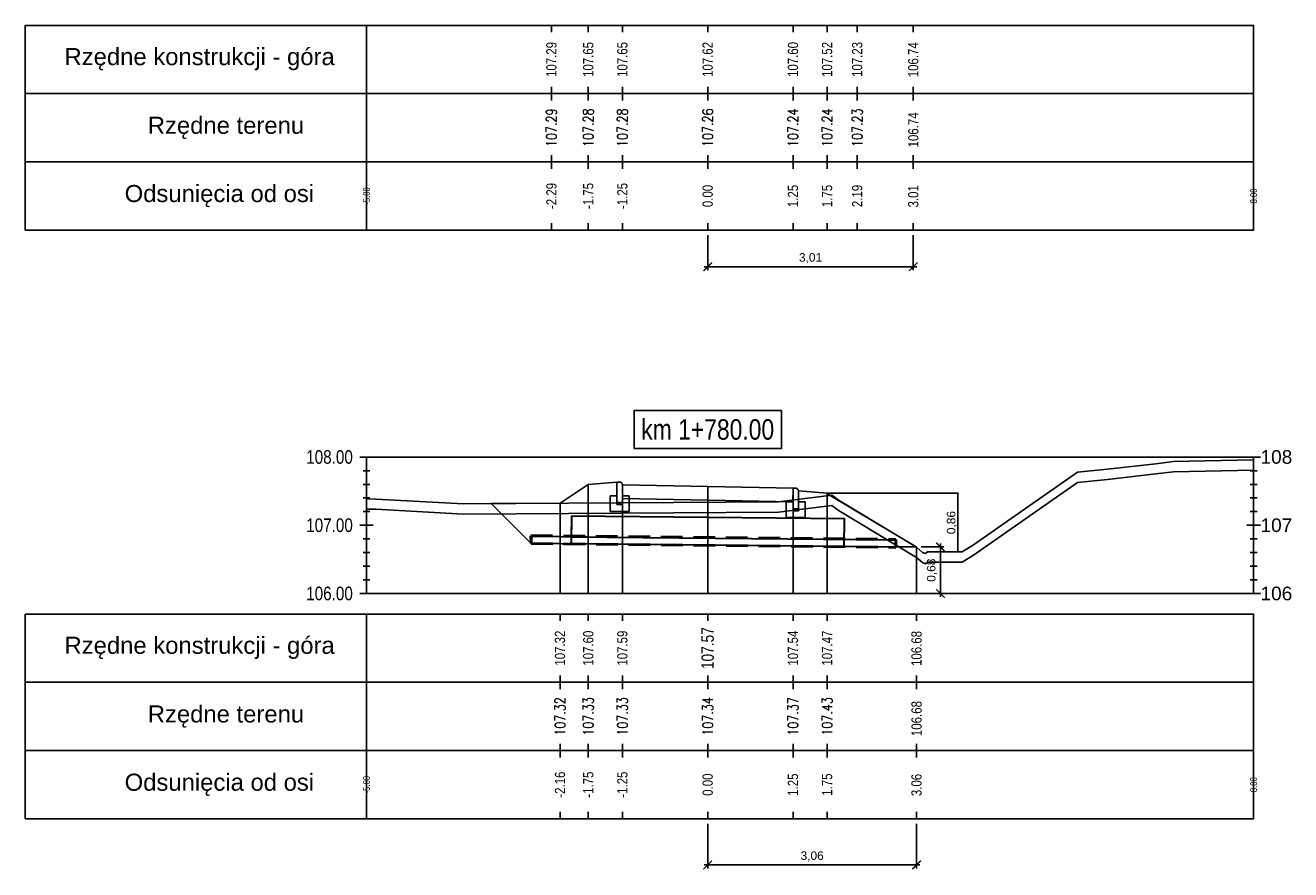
# Model space of a CAD drawing. Extents: x 7537626 to 7538805, y 5722894 to 5725486.
# Tile 85 of 90: x 7538702 to 7538721, y 5725457 to 5725469. Entities that reach past the tile are written whole.
import ezdxf

# ---------------------------------------------------------------- set-up
doc = ezdxf.new("R2010")
doc.units = 0
doc.header["$PDMODE"] = 35
doc.header["$PDSIZE"] = 0.3
doc.linetypes.add('HIDDEN', pattern=[9.525, 6.35, -3.175])
for name, color, linetype in [('C-DROGI-PROFILE', 7, 'Continuous'), ('C-DROGI-PROFILE-ETYKIETY', 7, 'Continuous'), ('C-DROGI-PRZEKROJE-ETYKIETY', 7, 'Continuous'), ('C-POPRZECZKA-przekrój', 2, 'Continuous'), ('C-POPRZECZKA-widok', 1, 'Continuous')]:
    doc.layers.add(name, color=color, linetype=linetype)
for name, color, linetype, true_color in [('C-humus', 7, 'Continuous', 0x003df5), ('C-Teren', 7, 'Continuous', 0x005716), ('poprzeczki', 7, 'Continuous', 0x0000d6)]:
    doc.layers.add(name, color=color, linetype=linetype, true_color=true_color)
doc.layers.add('Pom-plan', color=4, linetype='Continuous', plot=False)
doc.styles.add('2mm08', font='arial.ttf', dxfattribs={"width": 0.8})
doc.styles.add('opis_50', font='arial.ttf', dxfattribs={"height": 0.125})
doc.styles.get("Standard").update_dxf_attribs({"font": 'arial.ttf'})
doc.dimstyles.new('OPIS_50', dxfattribs={"dimscale": 0.5, "dimtxt": 0.125, "dimasz": 0.25, "dimexe": 0.1, "dimexo": 0.15, "dimgap": 0.1, "dimtad": 1, "dimzin": 0, "dimtxsty": 'opis_50', "dimblk": 'ARCHTICK', "dimcen": 0.15, "dimdle": 0.1, "dimaunit": 2, "dimadec": 4, "dimazin": 0, "dimtfac": 1, "dimtmove": 0, "dimatfit": 3, "dimfxl": 1, "dimarcsym": 0})

# ---------------------------------------------------------------- blocks, each defined once
blk = doc.blocks.new('_ArchTick')
at = {"color": 0, "linetype": 'ByBlock', "const_width": 0.15}
blk.add_lwpolyline([(-0.5, -0.5), (0.5, 0.5)], dxfattribs=at)
blk = doc.blocks.new('*D31')
at = {"layer": 'Defpoints', "color": 0, "transparency": 16777216}
for p in [(7538714.223, 5725462.256), (7538715.836, 5725461.396), (7538716.136, 5725461.396)]:
    blk.add_point(p, dxfattribs=at)
at = {"layer": 'poprzeczki', "color": 0, "lineweight": -2, "transparency": 16777216}
for p, q in [((7538714.238, 5725462.256), (7538716.146, 5725462.256)), ((7538716.136, 5725462.266), (7538716.136, 5725461.386)), ((7538715.851, 5725461.396), (7538716.146, 5725461.396))]:
    blk.add_line(p, q, dxfattribs=at)
at = {"layer": 'poprzeczki', "color": 0, "lineweight": -2, "transparency": 16777216, "xscale": 0.025, "yscale": 0.025, "zscale": 0.025}
for p, rotation in [((7538716.136, 5725462.256), 90), ((7538716.136, 5725461.396), 270)]:
    blk.add_blockref('_ArchTick', p, dxfattribs=dict(at, rotation=rotation))
at = {"layer": 'poprzeczki', "color": 0, "transparency": 16777216, "insert": (7538716.051, 5725461.826), "char_height": 0.125, "attachment_point": 5, "rotation": 90, "style": 'opis_50'}
blk.add_mtext('0,86', dxfattribs=at)
blk = doc.blocks.new('geokrata')
at = {"layer": 'C-POPRZECZKA-przekrój', "color": 172, "linetype": 'HIDDEN', "lineweight": 50, "ltscale": 0.05, "true_color": 0x0000cc}
for p, q in [((7538464.885, 5725469.743), (7538470.234, 5725469.689)), ((7538464.887, 5725469.627), (7538470.233, 5725469.573))]:
    blk.add_line(p, q, dxfattribs=at)
at = {"layer": 'C-POPRZECZKA-przekrój', "color": 98, "linetype": 'Continuous', "lineweight": 30, "true_color": 0x006100}
for p, q in [((7538464.892, 5725469.735), (7538465.726, 5725469.726)), ((7538464.893, 5725469.635), (7538465.725, 5725469.626)), ((7538469.225, 5725469.591), (7538470.225, 5725469.581))]:
    blk.add_line(p, q, dxfattribs=at)
for points in [[(7538467.479, 5725470.009), (7538465.479, 5725470.029), (7538465.475, 5725469.629), (7538469.475, 5725469.589), (7538469.479, 5725469.989), (7538467.479, 5725470.009), (7538465.479, 5725470.029), (7538465.476, 5725469.729), (7538470.226, 5725469.681)], [(7538464.892, 5725469.735), (7538464.893, 5725469.635)], [(7538470.225, 5725469.581), (7538470.226, 5725469.681)]]:
    blk.add_lwpolyline(points, dxfattribs=at)
at = {"layer": 'C-POPRZECZKA-przekrój', "color": 172, "linetype": 'HIDDEN', "lineweight": 50, "ltscale": 0.05, "true_color": 0x0000cc}
for points in [[(7538464.885, 5725469.743), (7538464.887, 5725469.627)], [(7538470.233, 5725469.573), (7538470.234, 5725469.689)]]:
    blk.add_lwpolyline(points, dxfattribs=at)
blk = doc.blocks.new('*D266')
at = {"layer": 'Defpoints', "color": 0, "transparency": 16777216}
for p in [(7538712.473, 5725457.486), (7538715.533, 5725457.486), (7538715.533, 5725456.809)]:
    blk.add_point(p, dxfattribs=at)
at = {"layer": 'Pom-plan', "color": 0, "lineweight": -2, "transparency": 16777216}
for p, q in [((7538712.473, 5725457.411), (7538712.473, 5725456.759)), ((7538715.533, 5725457.411), (7538715.533, 5725456.759)), ((7538712.423, 5725456.809), (7538715.583, 5725456.809))]:
    blk.add_line(p, q, dxfattribs=at)
at = {"layer": 'Pom-plan', "color": 0, "lineweight": -2, "transparency": 16777216, "xscale": 0.125, "yscale": 0.125, "zscale": 0.125, "rotation": 180}
blk.add_blockref('_ArchTick', (7538712.473, 5725456.809), dxfattribs=at)
at = {"layer": 'Pom-plan', "color": 0, "lineweight": -2, "transparency": 16777216, "xscale": 0.125, "yscale": 0.125, "zscale": 0.125}
blk.add_blockref('_ArchTick', (7538715.533, 5725456.809), dxfattribs=at)
at = {"layer": 'Pom-plan', "color": 0, "transparency": 16777216, "insert": (7538714.003, 5725456.934), "char_height": 0.125, "attachment_point": 5, "style": 'opis_50'}
blk.add_mtext('3,06', dxfattribs=at)
blk = doc.blocks.new('*D267')
at = {"layer": 'Defpoints', "color": 0, "transparency": 16777216}
for p in [(7538715.528, 5725461.469), (7538715.533, 5725460.786), (7538715.884, 5725460.786)]:
    blk.add_point(p, dxfattribs=at)
at = {"layer": 'Pom-plan', "color": 0, "lineweight": -2, "transparency": 16777216}
for p, q in [((7538715.603, 5725461.469), (7538715.934, 5725461.469)), ((7538715.884, 5725461.519), (7538715.884, 5725460.736)), ((7538715.608, 5725460.786), (7538715.934, 5725460.786))]:
    blk.add_line(p, q, dxfattribs=at)
at = {"layer": 'Pom-plan', "color": 0, "lineweight": -2, "transparency": 16777216, "xscale": 0.125, "yscale": 0.125, "zscale": 0.125}
for p, rotation in [((7538715.884, 5725461.469), 90), ((7538715.884, 5725460.786), 270)]:
    blk.add_blockref('_ArchTick', p, dxfattribs=dict(at, rotation=rotation))
at = {"layer": 'Pom-plan', "color": 0, "transparency": 16777216, "insert": (7538715.759, 5725461.128), "char_height": 0.125, "attachment_point": 5, "rotation": 90, "style": 'opis_50'}
blk.add_mtext('0,68', dxfattribs=at)
blk = doc.blocks.new('*D268')
at = {"layer": 'Defpoints', "color": 0, "transparency": 16777216}
for p in [(7538712.473, 5725466.111), (7538715.486, 5725466.111), (7538715.486, 5725465.574)]:
    blk.add_point(p, dxfattribs=at)
at = {"layer": 'Pom-plan', "color": 0, "lineweight": -2, "transparency": 16777216}
for p, q in [((7538712.473, 5725466.036), (7538712.473, 5725465.524)), ((7538715.486, 5725466.036), (7538715.486, 5725465.524)), ((7538712.423, 5725465.574), (7538715.536, 5725465.574))]:
    blk.add_line(p, q, dxfattribs=at)
at = {"layer": 'Pom-plan', "color": 0, "lineweight": -2, "transparency": 16777216, "xscale": 0.125, "yscale": 0.125, "zscale": 0.125, "rotation": 180}
blk.add_blockref('_ArchTick', (7538712.473, 5725465.574), dxfattribs=at)
at = {"layer": 'Pom-plan', "color": 0, "lineweight": -2, "transparency": 16777216, "xscale": 0.125, "yscale": 0.125, "zscale": 0.125}
blk.add_blockref('_ArchTick', (7538715.486, 5725465.574), dxfattribs=at)
at = {"layer": 'Pom-plan', "color": 0, "transparency": 16777216, "insert": (7538713.98, 5725465.699), "char_height": 0.125, "attachment_point": 5, "style": 'opis_50'}
blk.add_mtext('3,01', dxfattribs=at)

msp = doc.modelspace()

# ---------------------------------------------------------------- linework, layer by layer
at = {"layer": 'C-DROGI-PROFILE', "color": 7, "linetype": 'Continuous', "lineweight": -3}
for p, q in [((7538710.183, 5725469.111), (7538710.183, 5725469.011)), ((7538710.723, 5725469.111), (7538710.723, 5725469.011)), ((7538711.223, 5725469.111), (7538711.223, 5725469.011)), ((7538712.473, 5725469.111), (7538712.473, 5725469.011)), ((7538713.723, 5725469.111), (7538713.723, 5725469.011)), ((7538714.223, 5725469.111), (7538714.223, 5725469.011)), ((7538714.664, 5725469.111), (7538714.664, 5725469.011)), ((7538715.486, 5725469.111), (7538715.486, 5725469.011)), ((7538710.183, 5725468.111), (7538710.183, 5725468.211)), ((7538710.723, 5725468.111), (7538710.723, 5725468.211)), ((7538711.223, 5725468.111), (7538711.223, 5725468.211)), ((7538712.473, 5725468.111), (7538712.473, 5725468.211)), ((7538713.723, 5725468.111), (7538713.723, 5725468.211)), ((7538714.223, 5725468.111), (7538714.223, 5725468.211)), ((7538714.664, 5725468.111), (7538714.664, 5725468.211)), ((7538715.486, 5725468.111), (7538715.486, 5725468.211)), ((7538710.183, 5725468.111), (7538710.183, 5725468.011)), ((7538710.723, 5725468.111), (7538710.723, 5725468.011)), ((7538711.223, 5725468.111), (7538711.223, 5725468.011)), ((7538712.473, 5725468.111), (7538712.473, 5725468.011)), ((7538713.723, 5725468.111), (7538713.723, 5725468.011)), ((7538714.223, 5725468.111), (7538714.223, 5725468.011)), ((7538714.664, 5725468.111), (7538714.664, 5725468.011)), ((7538715.486, 5725468.111), (7538715.486, 5725468.011)), ((7538710.183, 5725467.111), (7538710.183, 5725467.211)), ((7538710.183, 5725467.111), (7538710.183, 5725467.011)), ((7538710.723, 5725467.111), (7538710.723, 5725467.211)), ((7538710.723, 5725467.111), (7538710.723, 5725467.011)), ((7538711.223, 5725467.111), (7538711.223, 5725467.211)), ((7538711.223, 5725467.111), (7538711.223, 5725467.011)), ((7538712.473, 5725467.111), (7538712.473, 5725467.211)), ((7538712.473, 5725467.111), (7538712.473, 5725467.011)), ((7538713.723, 5725467.111), (7538713.723, 5725467.211)), ((7538713.723, 5725467.111), (7538713.723, 5725467.011)), ((7538714.223, 5725467.111), (7538714.223, 5725467.211)), ((7538714.223, 5725467.111), (7538714.223, 5725467.011)), ((7538714.664, 5725467.111), (7538714.664, 5725467.211)), ((7538714.664, 5725467.111), (7538714.664, 5725467.011)), ((7538715.486, 5725467.111), (7538715.486, 5725467.211)), ((7538715.486, 5725467.111), (7538715.486, 5725467.011)), ((7538710.183, 5725466.111), (7538710.183, 5725466.211)), ((7538710.723, 5725466.111), (7538710.723, 5725466.211)), ((7538711.223, 5725466.111), (7538711.223, 5725466.211)), ((7538712.473, 5725466.111), (7538712.473, 5725466.211)), ((7538713.723, 5725466.111), (7538713.723, 5725466.211)), ((7538714.223, 5725466.111), (7538714.223, 5725466.211)), ((7538714.664, 5725466.111), (7538714.664, 5725466.211)), ((7538715.486, 5725466.111), (7538715.486, 5725466.211)), ((7538710.309, 5725460.486), (7538710.309, 5725460.386)), ((7538710.723, 5725460.486), (7538710.723, 5725460.386)), ((7538711.223, 5725460.486), (7538711.223, 5725460.386)), ((7538712.473, 5725460.486), (7538712.473, 5725460.386)), ((7538713.723, 5725460.486), (7538713.723, 5725460.386)), ((7538714.223, 5725460.486), (7538714.223, 5725460.386)), ((7538715.533, 5725460.486), (7538715.533, 5725460.386)), ((7538710.309, 5725459.486), (7538710.309, 5725459.586)), ((7538710.723, 5725459.486), (7538710.723, 5725459.586)), ((7538711.223, 5725459.486), (7538711.223, 5725459.586)), ((7538712.473, 5725459.486), (7538712.473, 5725459.586)), ((7538713.723, 5725459.486), (7538713.723, 5725459.586)), ((7538714.223, 5725459.486), (7538714.223, 5725459.586)), ((7538715.533, 5725459.486), (7538715.533, 5725459.586)), ((7538710.309, 5725459.486), (7538710.309, 5725459.386)), ((7538710.723, 5725459.486), (7538710.723, 5725459.386)), ((7538711.223, 5725459.486), (7538711.223, 5725459.386)), ((7538712.473, 5725459.486), (7538712.473, 5725459.386)), ((7538713.723, 5725459.486), (7538713.723, 5725459.386)), ((7538714.223, 5725459.486), (7538714.223, 5725459.386)), ((7538715.533, 5725459.486), (7538715.533, 5725459.386)), ((7538710.309, 5725458.486), (7538710.309, 5725458.586)), ((7538710.723, 5725458.486), (7538710.723, 5725458.586)), ((7538711.223, 5725458.486), (7538711.223, 5725458.586)), ((7538712.473, 5725458.486), (7538712.473, 5725458.586)), ((7538713.723, 5725458.486), (7538713.723, 5725458.586)), ((7538714.223, 5725458.486), (7538714.223, 5725458.586)), ((7538715.533, 5725458.486), (7538715.533, 5725458.586)), ((7538710.309, 5725458.486), (7538710.309, 5725458.386)), ((7538710.723, 5725458.486), (7538710.723, 5725458.386)), ((7538711.223, 5725458.486), (7538711.223, 5725458.386)), ((7538712.473, 5725458.486), (7538712.473, 5725458.386)), ((7538713.723, 5725458.486), (7538713.723, 5725458.386)), ((7538714.223, 5725458.486), (7538714.223, 5725458.386)), ((7538715.533, 5725458.486), (7538715.533, 5725458.386)), ((7538710.309, 5725457.486), (7538710.309, 5725457.586)), ((7538710.723, 5725457.486), (7538710.723, 5725457.586)), ((7538711.223, 5725457.486), (7538711.223, 5725457.586)), ((7538712.473, 5725457.486), (7538712.473, 5725457.586)), ((7538713.723, 5725457.486), (7538713.723, 5725457.586)), ((7538714.223, 5725457.486), (7538714.223, 5725457.586)), ((7538715.533, 5725457.486), (7538715.533, 5725457.586))]:
    msp.add_line(p, q, dxfattribs=at)
at = {"layer": 'C-DROGI-PROFILE', "color": 1, "linetype": 'Continuous', "lineweight": -3}
for points in [[(7538707.473, 5725468.111), (7538707.473, 5725469.111), (7538702.473, 5725469.111), (7538702.473, 5725468.111)], [(7538707.473, 5725468.111), (7538720.473, 5725468.111), (7538720.473, 5725469.111), (7538707.473, 5725469.111)], [(7538707.473, 5725467.111), (7538707.473, 5725468.111), (7538702.473, 5725468.111), (7538702.473, 5725467.111)], [(7538707.473, 5725467.111), (7538720.473, 5725467.111), (7538720.473, 5725468.111), (7538707.473, 5725468.111)], [(7538707.473, 5725466.111), (7538707.473, 5725467.111), (7538702.473, 5725467.111), (7538702.473, 5725466.111)], [(7538707.473, 5725466.111), (7538720.473, 5725466.111), (7538720.473, 5725467.111), (7538707.473, 5725467.111)], [(7538707.473, 5725459.486), (7538707.473, 5725460.486), (7538702.473, 5725460.486), (7538702.473, 5725459.486)], [(7538707.473, 5725459.486), (7538720.473, 5725459.486), (7538720.473, 5725460.486), (7538707.473, 5725460.486)], [(7538707.473, 5725458.486), (7538707.473, 5725459.486), (7538702.473, 5725459.486), (7538702.473, 5725458.486)], [(7538707.473, 5725458.486), (7538720.473, 5725458.486), (7538720.473, 5725459.486), (7538707.473, 5725459.486)], [(7538707.473, 5725457.486), (7538707.473, 5725458.486), (7538702.473, 5725458.486), (7538702.473, 5725457.486)], [(7538707.473, 5725457.486), (7538720.473, 5725457.486), (7538720.473, 5725458.486), (7538707.473, 5725458.486)]]:
    msp.add_3dface(points, dxfattribs=at)
at = {"layer": 'C-DROGI-PRZEKROJE-ETYKIETY', "color": 1, "linetype": 'Continuous', "lineweight": -3}
for p, q in [((7538710.723, 5725462.386), (7538710.723, 5725460.786)), ((7538711.223, 5725462.379), (7538711.223, 5725460.786)), ((7538712.473, 5725462.354), (7538712.473, 5725460.786)), ((7538713.723, 5725462.329), (7538713.723, 5725460.786)), ((7538710.309, 5725462.109), (7538710.309, 5725460.786)), ((7538714.223, 5725462.256), (7538714.223, 5725460.786))]:
    msp.add_line(p, q, dxfattribs=at)
msp.add_lwpolyline([(7538715.533, 5725461.465), (7538715.533, 5725460.786)], dxfattribs=at)
at = {"layer": 'C-humus'}
for p, q in [((7538718.331, 5725462.457), (7538719.041, 5725462.538)), ((7538719.041, 5725462.538), (7538719.298, 5725462.569)), ((7538719.298, 5725462.569), (7538720.473, 5725462.593)), ((7538716.369, 5725461.35), (7538717.891, 5725462.414)), ((7538717.891, 5725462.414), (7538718.331, 5725462.457)), ((7538707.473, 5725462.022), (7538707.608, 5725462.02)), ((7538707.608, 5725462.02), (7538708.895, 5725461.95)), ((7538708.895, 5725461.95), (7538713.51, 5725461.979)), ((7538713.51, 5725461.979), (7538714.293, 5725462.078)), ((7538714.293, 5725462.078), (7538714.4, 5725462)), ((7538714.4, 5725462), (7538715.533, 5725461.315)), ((7538716.2, 5725461.246), (7538716.369, 5725461.35)), ((7538715.533, 5725461.315), (7538715.619, 5725461.239)), ((7538715.619, 5725461.239), (7538715.662, 5725461.223)), ((7538715.662, 5725461.223), (7538715.693, 5725461.246)), ((7538715.693, 5725461.246), (7538716.2, 5725461.246))]:
    msp.add_line(p, q, dxfattribs=at)
at = {"layer": 'C-POPRZECZKA-przekrój', "color": 2, "linetype": 'Continuous', "lineweight": -3}
for p, q in [((7538710.309, 5725462.109), (7538710.723, 5725462.386)), ((7538710.723, 5725462.386), (7538711.143, 5725462.419)), ((7538711.183, 5725462.419), (7538711.143, 5725462.419)), ((7538711.143, 5725462.419), (7538711.143, 5725462.089)), ((7538711.189, 5725462.419), (7538711.183, 5725462.419)), ((7538711.197, 5725462.417), (7538711.189, 5725462.419)), ((7538711.206, 5725462.412), (7538711.197, 5725462.417)), ((7538711.212, 5725462.407), (7538711.206, 5725462.412)), ((7538711.216, 5725462.402), (7538711.212, 5725462.407)), ((7538711.22, 5725462.395), (7538711.216, 5725462.402)), ((7538711.223, 5725462.386), (7538711.22, 5725462.395)), ((7538711.223, 5725462.379), (7538711.223, 5725462.386)), ((7538711.223, 5725462.379), (7538712.473, 5725462.354)), ((7538711.223, 5725462.379), (7538711.224, 5725462.179)), ((7538711.223, 5725462.089), (7538711.223, 5725462.379)), ((7538711.223, 5725462.379), (7538711.223, 5725462.219)), ((7538712.473, 5725462.154), (7538712.473, 5725462.354)), ((7538712.473, 5725462.354), (7538713.723, 5725462.329)), ((7538713.723, 5725462.329), (7538713.722, 5725462.129)), ((7538713.763, 5725462.329), (7538713.723, 5725462.329)), ((7538713.723, 5725462.329), (7538713.723, 5725461.999)), ((7538713.769, 5725462.329), (7538713.763, 5725462.329)), ((7538713.777, 5725462.327), (7538713.769, 5725462.329)), ((7538713.786, 5725462.322), (7538713.777, 5725462.327)), ((7538713.792, 5725462.317), (7538713.786, 5725462.322)), ((7538713.796, 5725462.312), (7538713.792, 5725462.317)), ((7538713.8, 5725462.305), (7538713.796, 5725462.312)), ((7538713.803, 5725462.296), (7538713.8, 5725462.305)), ((7538713.803, 5725462.289), (7538713.803, 5725462.296)), ((7538713.803, 5725461.999), (7538713.803, 5725462.289)), ((7538713.803, 5725462.289), (7538713.803, 5725462.129)), ((7538713.803, 5725462.289), (7538714.223, 5725462.256)), ((7538711.043, 5725461.989), (7538711.043, 5725462.219)), ((7538711.043, 5725462.219), (7538711.143, 5725462.219)), ((7538711.143, 5725462.219), (7538711.143, 5725462.119)), ((7538711.143, 5725462.119), (7538711.223, 5725462.119)), ((7538711.223, 5725462.219), (7538711.323, 5725462.219)), ((7538711.224, 5725462.179), (7538712.473, 5725462.154)), ((7538711.323, 5725462.219), (7538711.323, 5725461.989)), ((7538712.473, 5725462.154), (7538713.722, 5725462.129)), ((7538713.623, 5725461.899), (7538713.623, 5725462.129)), ((7538713.623, 5725462.129), (7538713.723, 5725462.129)), ((7538713.723, 5725462.129), (7538713.723, 5725462.029)), ((7538713.803, 5725462.129), (7538713.903, 5725462.129)), ((7538713.903, 5725462.129), (7538713.903, 5725461.899)), ((7538714.223, 5725462.256), (7538714.269, 5725462.225)), ((7538711.323, 5725461.989), (7538711.043, 5725461.989)), ((7538711.143, 5725462.089), (7538711.223, 5725462.089)), ((7538713.723, 5725462.029), (7538713.803, 5725462.029)), ((7538713.723, 5725461.999), (7538713.803, 5725461.999)), ((7538713.903, 5725461.899), (7538713.623, 5725461.899))]:
    msp.add_line(p, q, dxfattribs=at)
at = {"layer": 'C-POPRZECZKA-przekrój'}
for points in [[(7538709.299, 5725462.103), (7538710.309, 5725462.109)], [(7538709.885, 5725461.517), (7538709.299, 5725462.103)], [(7538714.269, 5725462.225), (7538715.526, 5725461.469)], [(7538715.223, 5725461.472), (7538715.526, 5725461.469)]]:
    msp.add_lwpolyline(points, dxfattribs=at)
at = {"layer": 'C-POPRZECZKA-widok', "color": 1, "linetype": 'Continuous', "lineweight": -3}
for p, q in [((7538707.373, 5725462.786), (7538720.573, 5725462.786)), ((7538707.473, 5725460.786), (7538707.473, 5725462.786)), ((7538720.473, 5725460.786), (7538720.473, 5725462.786)), ((7538707.423, 5725462.586), (7538707.523, 5725462.586)), ((7538720.423, 5725462.586), (7538720.523, 5725462.586)), ((7538707.423, 5725462.386), (7538707.523, 5725462.386)), ((7538720.423, 5725462.386), (7538720.523, 5725462.386)), ((7538707.423, 5725462.186), (7538707.523, 5725462.186)), ((7538720.423, 5725462.186), (7538720.523, 5725462.186)), ((7538707.423, 5725461.986), (7538707.523, 5725461.986)), ((7538720.423, 5725461.986), (7538720.523, 5725461.986)), ((7538707.373, 5725461.786), (7538707.573, 5725461.786)), ((7538707.423, 5725461.786), (7538707.523, 5725461.786)), ((7538720.373, 5725461.786), (7538720.573, 5725461.786)), ((7538720.423, 5725461.786), (7538720.523, 5725461.786)), ((7538707.423, 5725461.586), (7538707.523, 5725461.586)), ((7538720.423, 5725461.586), (7538720.523, 5725461.586)), ((7538707.423, 5725461.386), (7538707.523, 5725461.386)), ((7538720.423, 5725461.386), (7538720.523, 5725461.386)), ((7538707.423, 5725461.186), (7538707.523, 5725461.186)), ((7538720.423, 5725461.186), (7538720.523, 5725461.186)), ((7538707.423, 5725460.986), (7538707.523, 5725460.986)), ((7538720.423, 5725460.986), (7538720.523, 5725460.986)), ((7538707.373, 5725460.786), (7538720.573, 5725460.786))]:
    msp.add_line(p, q, dxfattribs=at)
at = {"layer": 'C-POPRZECZKA-widok', "color": 3, "linetype": 'Continuous', "lineweight": -3}
msp.add_3dface([(7538711.393, 5725462.911), (7538713.553, 5725462.911), (7538713.553, 5725463.468), (7538711.393, 5725463.468)], dxfattribs=at)
at = {"layer": 'C-Teren'}
for p, q in [((7538718.331, 5725462.607), (7538719.041, 5725462.688)), ((7538719.041, 5725462.688), (7538719.298, 5725462.719)), ((7538719.298, 5725462.719), (7538720.473, 5725462.743)), ((7538716.369, 5725461.5), (7538717.891, 5725462.564)), ((7538717.891, 5725462.564), (7538718.331, 5725462.607)), ((7538707.473, 5725462.172), (7538707.608, 5725462.17)), ((7538707.608, 5725462.17), (7538708.895, 5725462.1)), ((7538708.895, 5725462.1), (7538713.51, 5725462.129)), ((7538713.51, 5725462.129), (7538714.293, 5725462.228)), ((7538714.293, 5725462.228), (7538714.4, 5725462.15)), ((7538714.4, 5725462.15), (7538715.533, 5725461.465)), ((7538715.533, 5725461.465), (7538715.619, 5725461.389)), ((7538715.619, 5725461.389), (7538715.662, 5725461.373)), ((7538715.662, 5725461.373), (7538715.693, 5725461.396)), ((7538715.693, 5725461.396), (7538716.2, 5725461.396)), ((7538716.2, 5725461.396), (7538716.369, 5725461.5))]:
    msp.add_line(p, q, dxfattribs=at)

# ---------------------------------------------------------------- block references
at = {"layer": 'C-POPRZECZKA-przekrój'}
msp.add_blockref('geokrata', (244.998, -8.11), dxfattribs=at)

# ---------------------------------------------------------------- texts
at = {"layer": 'C-DROGI-PROFILE', "color": 2}
for s, p in [('Rzędne konstrukcji - góra', (7538703.048, 5725468.528)), ('Rzędne terenu', (7538704.268, 5725467.522)), ('Odsunięcia od osi', (7538703.929, 5725466.522)), ('Rzędne konstrukcji - góra', (7538703.048, 5725459.903)), ('Rzędne terenu', (7538704.268, 5725458.897)), ('Odsunięcia od osi', (7538703.929, 5725457.897))]:
    msp.add_text(s, height=0.25, dxfattribs=at).set_placement(p)
at = {"layer": 'C-DROGI-PROFILE-ETYKIETY', "color": 1, "style": '2mm08', "width": 0.8}
for s, p in [('106.74', (7538715.56, 5725468.35)), ('106.74', (7538715.561, 5725467.323)), ('3.01', (7538715.56, 5725466.443)), ('106.68', (7538715.607, 5725459.725)), ('106.68', (7538715.608, 5725458.698)), ('3.06', (7538715.607, 5725457.818))]:
    msp.add_text(s, height=0.15, rotation=90, dxfattribs=at).set_placement(p)
at = {"layer": 'C-DROGI-PROFILE-ETYKIETY', "color": 1, "linetype": 'Continuous', "lineweight": -3, "attachment_point": 5, "rotation": 90, "style": '2mm08'}
for s, insert, char_height in [('107.29', (7538710.183, 5725468.611), 0.15), ('107.65', (7538710.723, 5725468.611), 0.15), ('107.65', (7538711.223, 5725468.611), 0.15), ('107.62', (7538712.473, 5725468.611), 0.15), ('107.60', (7538713.723, 5725468.611), 0.15), ('107.52', (7538714.223, 5725468.611), 0.15), ('107.23', (7538714.664, 5725468.611), 0.15), ('{\\Fsimplex.shx|c238;107.29}', (7538710.183, 5725467.611), 0.15), ('{\\Fsimplex.shx|c238;107.28}', (7538710.723, 5725467.611), 0.15), ('{\\Fsimplex.shx|c238;107.28}', (7538711.223, 5725467.611), 0.15), ('{\\Fsimplex.shx|c238;107.26}', (7538712.473, 5725467.611), 0.15), ('{\\Fsimplex.shx|c238;107.24}', (7538713.723, 5725467.611), 0.15), ('{\\Fsimplex.shx|c238;107.24}', (7538714.223, 5725467.611), 0.15), ('{\\Fsimplex.shx|c238;107.23}', (7538714.664, 5725467.611), 0.15), ('-2.29', (7538710.183, 5725466.611), 0.15), ('-1.75', (7538710.723, 5725466.611), 0.15), ('-1.25', (7538711.223, 5725466.611), 0.15), ('0.00', (7538712.473, 5725466.611), 0.15), ('1.25', (7538713.723, 5725466.611), 0.15), ('1.75', (7538714.223, 5725466.611), 0.15), ('2.19', (7538714.664, 5725466.611), 0.15), ('107.32', (7538710.309, 5725459.986), 0.15), ('107.60', (7538710.723, 5725459.986), 0.15), ('107.59', (7538711.223, 5725459.986), 0.15), ('107.57', (7538712.473, 5725459.986), 0.18), ('107.54', (7538713.723, 5725459.986), 0.15), ('107.47', (7538714.223, 5725459.986), 0.15), ('{\\Fsimplex.shx|c238;107.32}', (7538710.309, 5725458.986), 0.15), ('{\\Fsimplex.shx|c238;107.33}', (7538710.723, 5725458.986), 0.15), ('{\\Fsimplex.shx|c238;107.33}', (7538711.223, 5725458.986), 0.15), ('{\\Fsimplex.shx|c238;107.34}', (7538712.473, 5725458.986), 0.15), ('{\\Fsimplex.shx|c238;107.37}', (7538713.723, 5725458.986), 0.15), ('{\\Fsimplex.shx|c238;107.43}', (7538714.223, 5725458.986), 0.15), ('-2.16', (7538710.309, 5725457.986), 0.15), ('-1.75', (7538710.723, 5725457.986), 0.15), ('-1.25', (7538711.223, 5725457.986), 0.15), ('0.00', (7538712.473, 5725457.986), 0.15), ('1.25', (7538713.723, 5725457.986), 0.15), ('1.75', (7538714.223, 5725457.986), 0.15)]:
    msp.add_mtext(s, dxfattribs=dict(at, insert=insert, char_height=char_height))
at = {"layer": 'C-DROGI-PROFILE-ETYKIETY', "color": 7, "linetype": 'Continuous', "lineweight": -3, "char_height": 0.1, "attachment_point": 5, "rotation": 90, "style": '2mm08'}
for s, insert in [('-5.00', (7538707.473, 5725466.611)), ('8.00', (7538720.473, 5725466.611)), ('-5.00', (7538707.473, 5725457.986)), ('8.00', (7538720.473, 5725457.986))]:
    msp.add_mtext(s, dxfattribs=dict(at, insert=insert))
at = {"layer": 'C-POPRZECZKA-widok', "color": 3, "linetype": 'Continuous', "lineweight": -3, "insert": (7538712.473, 5725463.036), "char_height": 0.3, "attachment_point": 8, "style": '2mm08'}
msp.add_mtext('km 1+780.00', dxfattribs=at)
at = {"layer": 'C-POPRZECZKA-widok', "color": 1, "linetype": 'Continuous', "lineweight": -3, "char_height": 0.2, "attachment_point": 6, "style": '2mm08'}
for s, insert in [('108.00', (7538707.273, 5725462.786)), ('107.00', (7538707.273, 5725461.786)), ('106.00', (7538707.273, 5725460.786))]:
    msp.add_mtext(s, dxfattribs=dict(at, insert=insert))
at = {"layer": 'C-POPRZECZKA-widok', "color": 1, "linetype": 'Continuous', "lineweight": -3, "char_height": 0.2, "attachment_point": 4}
for s, insert in [('108', (7538720.573, 5725462.786)), ('107', (7538720.573, 5725461.786)), ('106', (7538720.573, 5725460.786))]:
    msp.add_mtext(s, dxfattribs=dict(at, insert=insert))

# ---------------------------------------------------------------- dimensions: what is measured, and where the dimension line sits
at = {"layer": 'Pom-plan'}
for base, p1, p2, picture, middle in [((7538715.486, 5725465.574), (7538712.473, 5725466.111), (7538715.486, 5725466.111), '*D268', (7538713.98, 5725465.699)), ((7538715.533, 5725456.809), (7538712.473, 5725457.486), (7538715.533, 5725457.486), '*D266', (7538714.003, 5725456.934))]:
    dim = msp.add_linear_dim(base=base, p1=p1, p2=p2, dimstyle='OPIS_50', dxfattribs=at)
    dim.commit()
    dim.dimension.update_dxf_attribs({"geometry": picture, "text_midpoint": middle})
dim = msp.add_linear_dim(base=(7538715.884, 5725460.786), p1=(7538715.528, 5725461.469), p2=(7538715.533, 5725460.786), angle=90, dimstyle='OPIS_50', dxfattribs=at)
dim.commit()
dim.dimension.update_dxf_attribs({"geometry": '*D267', "text_midpoint": (7538715.759, 5725461.128)})
at = {"layer": 'poprzeczki'}
dim = msp.add_linear_dim(base=(7538716.136, 5725461.396), p1=(7538714.223, 5725462.256), p2=(7538715.836, 5725461.396), angle=90, dimstyle='OPIS_50', override={"dimscale": 0.1}, dxfattribs=at)
dim.commit()
dim.dimension.update_dxf_attribs({"geometry": '*D31', "text_midpoint": (7538716.051, 5725461.826)})

doc.saveas('drawing.dxf')
